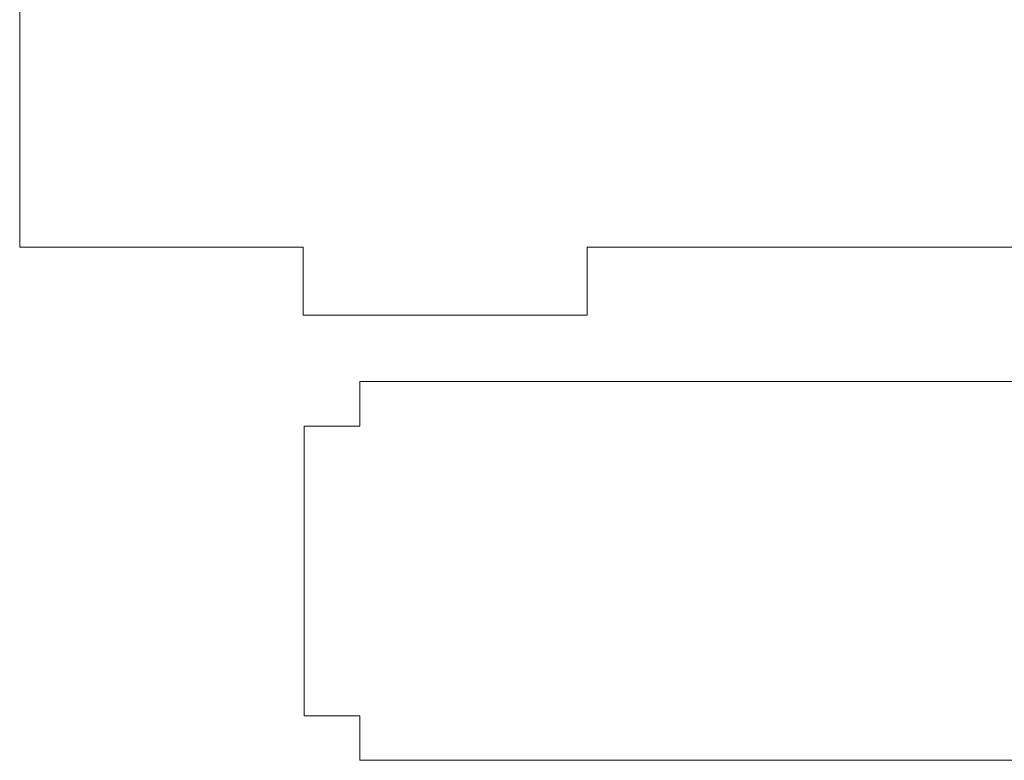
# Model space of a CAD drawing. Header units: millimetres. Extents: x -285 to 176, y -252 to 158.
# Tile 108 of 256: x -167 to -115, y -26 to 13. Entities that reach past the tile are written whole.
import ezdxf

# ---------------------------------------------------------------- set-up
doc = ezdxf.new("R2010")
doc.units = ezdxf.units.MM
doc.header["$MEASUREMENT"] = 0
doc.layers.add('Layer 1', color=7, linetype='Continuous')

msp = doc.modelspace()

# ---------------------------------------------------------------- linework, layer by layer
at = {"layer": 'Layer 1', "color": 1, "lineweight": 9}
for points in [[(-151.7598, 0.94), (-151.7598, 0.94), (-166.7387, 0.94), (-166.7387, 0.94), (-166.7387, 0.94), (-166.7387, 0.94), (-166.7386, 71.3439), (-166.7386, 71.3439), (-166.7386, 71.3439), (-166.7386, 71.3439), (-62.7363, 71.3439), (-62.7363, 71.3439), (-62.7363, 71.3439), (-62.7363, 71.3439), (-62.7363, 0.94), (-62.7363, 0.94), (-62.7363, 0.94), (-62.7363, 0.94), (-78.2092, 0.94), (-78.2092, 0.94), (-78.2092, 0.94), (-78.2092, 0.94), (-78.2092, -2.6583), (-78.2092, -2.6583), (-78.2092, -2.6583), (-78.2092, -2.6583), (-93.2093, -2.6583), (-93.2093, -2.6583), (-93.2093, -2.6583), (-93.2093, -2.6583), (-93.2093, 0.94), (-93.2093, 0.94), (-93.2093, 0.94), (-93.2093, 0.94), (-136.7595, 0.94), (-136.7595, 0.94), (-136.7595, 0.94), (-136.7595, 0.94), (-136.7595, -2.6583), (-136.7595, -2.6583), (-136.7595, -2.6583), (-136.7595, -2.6583), (-151.7598, -2.6583), (-151.7598, -2.6583), (-151.7598, -2.6583), (-151.7598, -2.6583), (-151.7598, 0.94), (-151.7598, 0.94)], [(-85.7763, -8.518), (-85.7763, -8.518), (-82.8658, -8.518), (-82.8658, -8.518), (-82.8658, -8.518), (-82.8658, -8.518), (-82.8658, -23.8179), (-82.8658, -23.8179), (-82.8658, -23.8179), (-82.8658, -23.8179), (-85.7762, -23.8179), (-85.7762, -23.8179), (-85.7762, -23.8179), (-85.7762, -23.8179), (-85.7762, -26.1674), (-85.7762, -26.1674), (-85.7762, -26.1674), (-85.7762, -26.1674), (-148.7753, -26.1674), (-148.7753, -26.1674), (-148.7753, -26.1674), (-148.7753, -26.1674), (-148.7753, -23.8179), (-148.7753, -23.8179), (-148.7753, -23.8179), (-148.7753, -23.8179), (-151.7139, -23.8179), (-151.7139, -23.8179), (-151.7139, -23.8179), (-151.7139, -23.8179), (-151.714, -8.518), (-151.714, -8.518), (-151.714, -8.518), (-151.714, -8.518), (-148.7753, -8.518), (-148.7753, -8.518), (-148.7753, -8.518), (-148.7753, -8.518), (-148.7753, -6.1649), (-148.7753, -6.1649), (-148.7753, -6.1649), (-148.7753, -6.1649), (-85.7763, -6.1649), (-85.7763, -6.1649), (-85.7763, -6.1649), (-85.7763, -6.1649), (-85.7763, -8.518), (-85.7763, -8.518)]]:
    msp.add_open_spline(points, degree=3, knots=[0, 0, 0, 0, 0.0769231, 0.0769231, 0.0769231, 0.0769231, 0.1538462, 0.1538462, 0.1538462, 0.1538462, 0.2307692, 0.2307692, 0.2307692, 0.2307692, 0.3076923, 0.3076923, 0.3076923, 0.3076923, 0.3846154, 0.3846154, 0.3846154, 0.3846154, 0.4615385, 0.4615385, 0.4615385, 0.4615385, 0.5384615, 0.5384615, 0.5384615, 0.5384615, 0.6153846, 0.6153846, 0.6153846, 0.6153846, 0.6923077, 0.6923077, 0.6923077, 0.6923077, 0.7692308, 0.7692308, 0.7692308, 0.7692308, 0.8461538, 0.8461538, 0.8461538, 0.8461538, 1, 1, 1, 1], dxfattribs=at)

doc.saveas('drawing.dxf')
